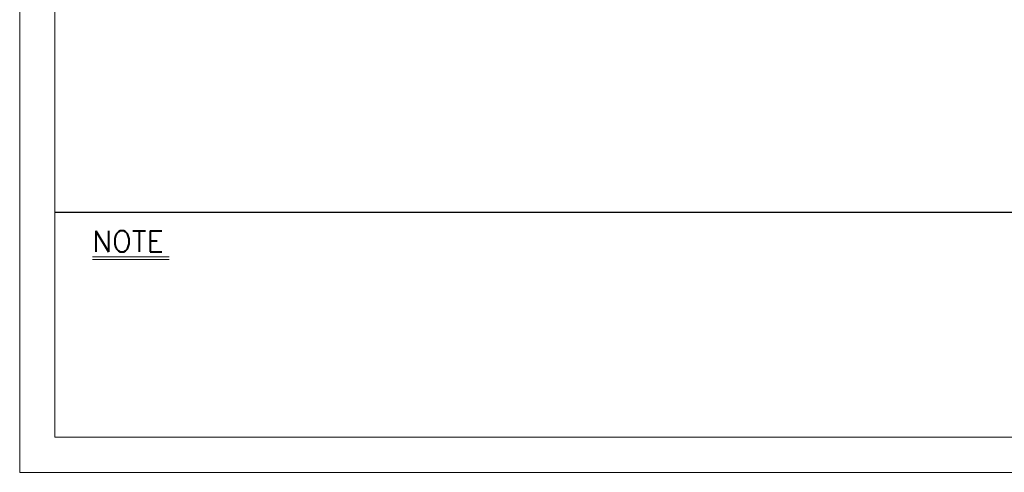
# Model space of a CAD drawing. Header units: millimetres. Extents: x 46891 to 51038, y 6223 to 10291.
# Tile 1 of 6: x 48547 to 49377, y 8529 to 8911. Entities that reach past the tile are written whole.
import ezdxf

# ---------------------------------------------------------------- set-up
doc = ezdxf.new("R2010")
doc.units = ezdxf.units.MM
doc.header["$LTSCALE"] = 0.5
doc.layers.get('0').update_dxf_attribs({"lineweight": 20})
doc.layers.add('3', color=3, linetype='Continuous')
doc.layers.add('4', color=4, linetype='Continuous', lineweight=13)
doc.styles.add('DSR TEXT', font='romans.shx', dxfattribs={"bigfont": 'whgtxt.shx'})

# ---------------------------------------------------------------- blocks, each defined once
blk = doc.blocks.new('A$C13F00394')
for p, q in [((-202.34, 25.67), (-191.42, 25.67)), ((-202.34, 25.3), (-191.42, 25.3))]:
    blk.add_line(p, q)
at = {"layer": '3'}
blk.add_line((0, 32), (-207.68, 32), dxfattribs=at)
at = {"layer": '4', "color": 0, "style": 'DSR TEXT'}
blk.add_text('NOTE', height=3, dxfattribs=at).set_placement((-202.39, 26.38))
blk = doc.blocks.new('A$C1C1952E1')
at = {"color": 1}
blk.add_lwpolyline([(0, 0), (420, 0), (420, 297), (0, 297)], close=True, dxfattribs=at)
at = {"color": 3}
blk.add_lwpolyline([(5, 5), (415, 5), (415, 292), (5, 292)], close=True, dxfattribs=at)

msp = doc.modelspace()

# ---------------------------------------------------------------- block references
at = {"xscale": 5.931900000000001, "yscale": 5.931900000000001, "zscale": 5.931900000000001}
for name, p in [('A$C1C1952E1', (48546.67132, 8528.99552)), ('A$C13F00394', (49808.28288, 8558.65502))]:
    msp.add_blockref(name, p, dxfattribs=at)

doc.saveas('drawing.dxf')
